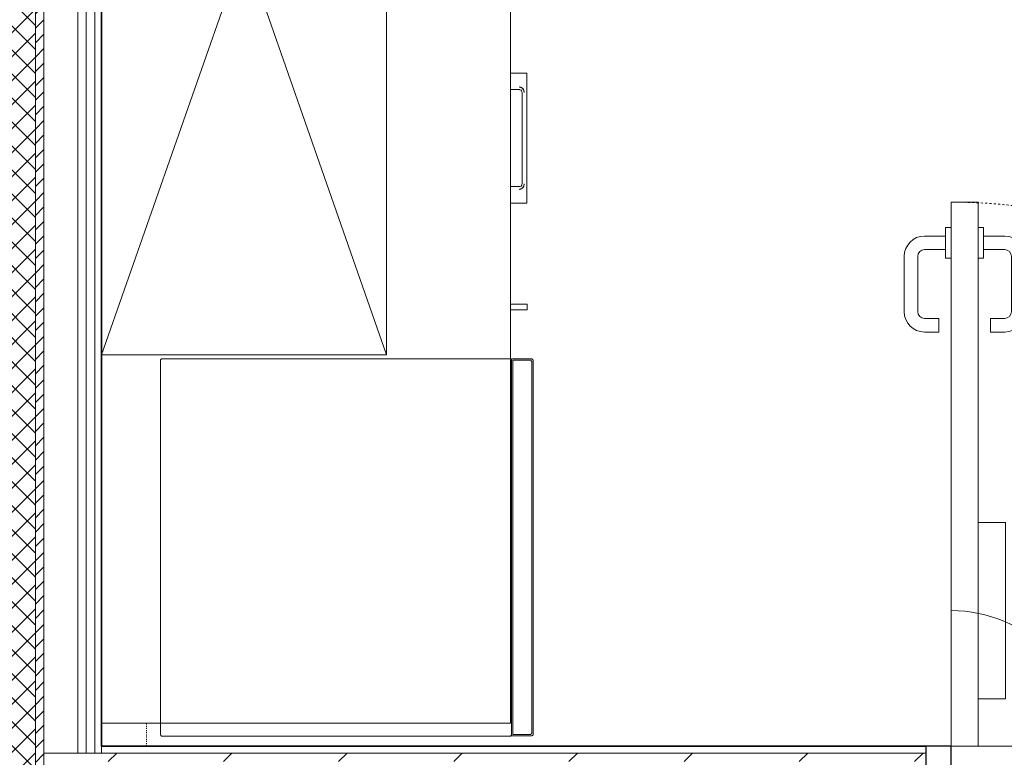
# Model space of a CAD drawing. Header units: millimetres. Extents: x -37728 to 44100, y 631619 to 691915.
# Tile 255 of 256: x 18412 to 19863, y 661151 to 662238. Entities that reach past the tile are written whole.
import ezdxf
from ezdxf import colors
from ezdxf.entities.mleader import LeaderData, LeaderLine
from ezdxf.math import Vec2, Vec3

# ---------------------------------------------------------------- set-up
doc = ezdxf.new("R2010")
doc.units = ezdxf.units.MM
doc.linetypes.add('__FK_przerywana', pattern=[0.32004, 0.16002, -0.16002])
doc.linetypes.add('Kreska', pattern=[0.635, 0.3175, -0.3175])
doc.layers.add('_XREF', color=7, linetype='Continuous')
for name, color, linetype, lineweight in [('A-DETL-GENF', 252, 'Continuous', 5), ('A-DETL-MBND', 252, 'Continuous', 5), ('A-DOOR', 252, 'Continuous', 5), ('A-DOOR-FRAM', 252, 'Continuous', 25), ('A-DOOR-HDLN', 252, 'Kreska', 5), ('A-GENM', 252, 'Continuous', 5), ('A-WALL', 252, 'Continuous', 35), ('A-WALL-PATT', 252, 'Continuous', 35), ('G-IMPT', 252, 'Continuous', 5), ('I-FURN', 252, 'Continuous', 5), ('ins-opisy', 7, 'Continuous', 25), ('Q-SPCQ', 252, 'Continuous', 5)]:
    doc.layers.add(name, color=color, linetype=linetype, lineweight=lineweight)
doc.styles.get("Standard").update_dxf_attribs({"font": 'arial.ttf'})

# ---------------------------------------------------------------- blocks, each defined once
blk = doc.blocks.new('MEBLE szafa ubraniowa gorna czesc - MEBLE szafa aktowa-8959063-__-00_00 Przyziemie PB')
at = {"layer": 'I-FURN', "color": 252}
for p, q in [((60, 42), (-60, 0)), ((-60, 42), (60, 0)), ((-60, 42), (-60, 0)), ((60, 42), (-60, 42)), ((60, 0), (60, 42)), ((-60, 0), (60, 0)), ((-5.61, 0), (-5.61, -1.74)), ((-2.61, -1.74), (-2.61, 0)), ((2.61, -1.74), (2.61, 0)), ((5.61, 0), (5.61, -1.74)), ((-2.61, -1.74), (-5.61, -1.74)), ((5.61, -1.74), (2.61, -1.74))]:
    blk.add_line(p, q, dxfattribs=at)
blk = doc.blocks.new('Kitchen_Appliances_AEG_AEG-BI-DoD-Refrigerator-Freezer-Compartm - Name - _SFB688F1AF 933020066 Germany_-8843949-__-00_00 Przyziemie PB')
at = {"layer": 'A-DETL-GENF', "color": 252}
for p, q in [((27.8, -24.24), (-27.8, -24.24)), ((-27.8, -24.24), (-27.8, -27.15)), ((27.59, -24.45), (-27.59, -24.45)), ((-27.59, -24.45), (-27.59, -26.98)), ((27.59, -26.98), (27.59, -24.45)), ((27.8, -27.15), (27.8, -24.24)), ((-27.8, -27.15), (-27.78, -27.26)), ((-27.78, -27.26), (-27.71, -27.36)), ((-27.71, -27.36), (-27.61, -27.43)), ((-27.61, -27.43), (-27.5, -27.45)), ((-27.59, -26.98), (-27.57, -27.08)), ((-27.57, -27.08), (-27.5, -27.17)), ((-27.5, -27.17), (-27.4, -27.23)), ((-27.5, -27.45), (27.5, -27.45)), ((-27.4, -27.23), (-27.29, -27.25)), ((-27.29, -27.25), (27.29, -27.25)), ((27.29, -27.25), (27.4, -27.23)), ((27.4, -27.23), (27.5, -27.17)), ((27.5, -27.17), (27.57, -27.08)), ((27.5, -27.45), (27.61, -27.43)), ((27.57, -27.08), (27.59, -26.98)), ((27.61, -27.43), (27.71, -27.36)), ((27.71, -27.36), (27.78, -27.26)), ((27.78, -27.26), (27.8, -27.15))]:
    blk.add_line(p, q, dxfattribs=at)
at = {"layer": 'G-IMPT', "color": 252, "flags": 128}
blk.add_lwpolyline([(-27.81, -24.1), (-27.65, -24.25), (-24.92, -24.25), (24.68, -24.25), (27.65, -24.25), (27.69, -24.22), (27.7, -24.21), (27.74, -24.17), (27.78, -24.13), (27.79, -24.12), (27.81, -24.1), (27.81, 27.3), (27.65, 27.45), (-27.65, 27.45), (-27.81, 27.3)], close=True, dxfattribs=at)
blk = doc.blocks.new('Modele ogólne 2 - Modele ogólne 1-9019300-__-00_00 Przyziemie PB')
at = {"layer": 'A-GENM', "color": 252}
for p, q in [((63628.87, 66079.72), (63628.87, 66141.59)), ((63628.87, 66025.98), (63628.87, 66079.57)), ((63568.64, 66025.98), (63577.32, 66025.98)), ((63577.32, 66025.98), (63628.87, 66025.98))]:
    blk.add_line(p, q, dxfattribs=at)
blk = doc.blocks.new('MEBLE szafka kuchenna doł - dzwiczki L-9019312-__-00_00 Przyziemie PB')
at = {"layer": 'G-IMPT', "color": 252}
for p, q in [((-7.14, 60.25), (-7.14, 61.56)), ((-6.74, 61.96), (6.76, 61.96)), ((7.16, 61.56), (7.16, 60.25))]:
    blk.add_line(p, q, dxfattribs=at)
at = {"layer": 'G-IMPT', "color": 252, "flags": 128}
for points in [[(-6.74, 61.96), (-6.81, 61.95), (-6.87, 61.93), (-6.94, 61.9), (-6.99, 61.86), (-7.04, 61.82), (-7.08, 61.76), (-7.11, 61.7), (-7.13, 61.63), (-7.14, 61.56)], [(-7.14, 61.56), (-7.13, 61.63), (-7.11, 61.7), (-7.08, 61.76), (-7.04, 61.82), (-6.99, 61.86), (-6.94, 61.9), (-6.87, 61.93), (-6.81, 61.95), (-6.74, 61.96)], [(7.16, 61.56), (7.16, 61.63), (7.14, 61.7), (7.11, 61.76), (7.07, 61.82), (7.02, 61.86), (6.96, 61.9), (6.9, 61.93), (6.83, 61.95), (6.76, 61.96)], [(6.76, 61.96), (6.83, 61.95), (6.9, 61.93), (6.96, 61.9), (7.02, 61.86), (7.07, 61.82), (7.11, 61.76), (7.14, 61.7), (7.16, 61.63), (7.16, 61.56)]]:
    blk.add_lwpolyline(points, dxfattribs=at)
at = {"layer": 'I-FURN', "color": 252}
for p, q in [((-9.59, 62.66), (9.61, 62.66)), ((-9.59, 62.66), (-9.59, 60.25)), ((9.61, 60.25), (9.61, 62.66)), ((24.5, 62.69), (25.3, 62.69)), ((24.5, 60.25), (24.5, 62.69)), ((25.3, 60.25), (25.3, 62.69))]:
    blk.add_line(p, q, dxfattribs=at)
for points, knots in [([(-6.74, 62.26), (-6.78, 62.26), (-6.87, 62.25), (-7.07, 62.21), (-7.24, 62.12), (-7.34, 62.01), (-7.39, 61.95), (-7.42, 61.89), (-7.45, 61.85), (-7.47, 61.81), (-7.49, 61.75), (-7.52, 61.67), (-7.53, 61.6), (-7.54, 61.56)], [0, 0, 0, 0, 0.125, 0.25, 0.5, 0.5625, 0.625, 0.6875, 0.71875, 0.75, 0.8125, 0.875, 1, 1, 1, 1]), ([(7.56, 61.56), (7.56, 61.6), (7.54, 61.67), (7.52, 61.75), (7.49, 61.81), (7.47, 61.85), (7.45, 61.89), (7.42, 61.95), (7.37, 62.01), (7.26, 62.12), (7.09, 62.21), (6.9, 62.25), (6.81, 62.26), (6.76, 62.26)], [0, 0, 0, 0, 0.125, 0.1875, 0.25, 0.28125, 0.3125, 0.375, 0.4375, 0.5, 0.75, 0.875, 1, 1, 1, 1])]:
    blk.add_open_spline(points, degree=3, knots=knots, dxfattribs=at)
for points in [[(-7.54, 61.56), (-7.52, 61.67), (-7.46, 61.87), (-7.29, 62.08), (-7.06, 62.22), (-6.85, 62.25), (-6.74, 62.26)], [(6.76, 62.26), (6.88, 62.25), (7.08, 62.22), (7.32, 62.08), (7.48, 61.87), (7.54, 61.67), (7.56, 61.56)]]:
    blk.add_open_spline(points, degree=3, dxfattribs=at)
blk = doc.blocks.new('Drz Drzwi pełne x1 ___FK_04_1 - Dd - W - DRE zwykłe - 88 x 207_3 _80 x 200_-9031214-__-00_00 Przyziemie PB')
at = {"layer": 'A-DETL-GENF', "color": 252}
for p, q in [((-36.1, 40.25), (-32.1, 40.25)), ((-32.1, 40.25), (-32.1, 14.25)), ((-36.1, 14.25), (-32.1, 14.25)), ((-20.1, 7.25), (-25.05, 12.2))]:
    blk.add_line(p, q, dxfattribs=at)
blk.add_arc((-40.1, 7.25), 20, 360, 90, dxfattribs=at)
at = {"layer": 'A-DOOR', "color": 252}
for p, q in [((-40.1, 87.45), (-36.1, 87.45)), ((-40.1, 87.45), (-40.1, 7.25)), ((-36.1, 87.45), (-36.1, 7.25)), ((-40.9, 83.7), (-40.1, 83.7)), ((-40.9, 79.2), (-40.9, 83.7)), ((-35.3, 83.7), (-36.1, 83.7)), ((-35.3, 79.2), (-35.3, 83.7)), ((-40.9, 82.45), (-44, 82.45)), ((-35.3, 82.45), (-32.2, 82.45)), ((-40.9, 80.45), (-44, 80.45)), ((-35.3, 80.45), (-32.2, 80.45)), ((-47, 71.31), (-47, 79.45)), ((-45, 71.31), (-45, 79.45)), ((-40.1, 79.2), (-40.9, 79.2)), ((-36.1, 79.2), (-35.3, 79.2)), ((-31.2, 71.31), (-31.2, 79.45)), ((-29.2, 71.31), (-29.2, 79.45)), ((-41.9, 70.31), (-44, 70.31)), ((-41.9, 68.31), (-41.9, 70.31)), ((-34.3, 68.31), (-34.3, 70.31)), ((-34.3, 70.31), (-32.2, 70.31)), ((-41.9, 68.31), (-44, 68.31)), ((-34.3, 68.31), (-32.2, 68.31)), ((-36.1, 7.25), (-40.1, 7.25))]:
    blk.add_line(p, q, dxfattribs=at)
for centre, radius, start, end in [((-44, 79.45), 3, 90, 180), ((-32.2, 79.45), 3, 0, 90), ((-44, 79.45), 1, 90, 180), ((-32.2, 79.45), 1, 0, 90), ((-44, 71.31), 3, 180, 270), ((-44, 71.31), 1, 180, 270), ((-32.2, 71.31), 3, 270, 0), ((-32.2, 71.31), 1, 270, 0)]:
    blk.add_arc(centre, radius, start, end, dxfattribs=at)
at = {"layer": 'A-DOOR-FRAM', "color": 252}
for p, q in [((-40.1, 7.25), (-43.8, 7.25)), ((-43.8, 7.25), (-43.8, -7.25)), ((-40.1, -7.25), (-40.1, 7.25)), ((43.8, 7.25), (40.1, 7.25)), ((40.1, 7.25), (40.1, -7.25)), ((43.8, -7.25), (43.8, 7.25)), ((-43.8, -7.25), (-40.1, -7.25)), ((40.1, -7.25), (43.8, -7.25))]:
    blk.add_line(p, q, dxfattribs=at)
at = {"layer": 'A-DOOR-HDLN', "color": 252}
blk.add_arc((-40.1, 7.25), 80.2, 360, 90, dxfattribs=at)
blk = doc.blocks.new('A$C4e31ac75')
at = {"layer": 'A-WALL-PATT', "lineweight": 5}
h = blk.add_hatch(dxfattribs=at)
h.set_pattern_fill('FP_9', color=256, style=0, pattern_type=2)
h.set_pattern_definition([(45, (-64249.1606, -65444.3874), (-1.76776695, 1.76776695), []), (135, (-64249.1606, -65444.3874), (-1.76776695, -1.76776695), [])])
h.paths.add_polyline_path([(-1080.6, 7.5), (-1077.4, 7.5), (-1077.4, 792.4), (-1092.4, 792.4), (-1092.4, 7.5)])
h = blk.add_hatch(dxfattribs=at)
h.set_pattern_fill('FP_8', color=256, style=0, pattern_type=2)
h.set_pattern_definition([(45, (-64249.1606, -65444.3874), (-1.060660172, 1.060660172), [])])
h.paths.add_polyline_path([(-1076.62, 8.75), (-1076.15, 8.75), (-1076.15, 777.4), (-1077.4, 777.4), (-1077.4, 8.75)])
h = blk.add_hatch(dxfattribs=at)
h.set_pattern_fill('FP_10', color=256, style=0, pattern_type=2)
h.set_pattern_definition([(45, (-64249.161, -65444.387), (-8.4852814, 8.4852814), [])])
h.paths.add_polyline_path([(-1076.15, 586.4), (-946.2, 586.4), (-946.2, 587.65), (-1076.15, 587.65)])
h.paths.add_polyline_path([(-746.35, 586.4), (-745.1, 586.4), (-745.1, 587.65), (-858.6, 587.65), (-858.6, 586.4), (-748.14, 586.4)])
at = {"layer": 'A-DETL-MBND', "linetype": '__FK_przerywana'}
blk.add_line((-1061.05, 588.65), (-1061.05, 592.04), dxfattribs=at)
at = {"layer": 'A-WALL', "lineweight": 5}
for p, q in [((-1077.4, 777.4), (-1077.4, 7.5)), ((-1076.15, 776.15), (-1076.15, 8.75)), ((-1071.15, 771.15), (-1071.15, 587.65)), ((-1069.9, 769.9), (-1069.9, 587.65)), ((-1068.65, 768.65), (-1068.65, 587.65)), ((-946.2, 587.65), (-1076.15, 587.65)), ((-1067.65, 588.65), (-1067.65, 587.65)), ((-942.5, 588.65), (-862.3, 588.65))]:
    blk.add_line(p, q, dxfattribs=at)
at = {"layer": 'A-WALL'}
for p, q in [((-1067.65, 588.65), (-1067.65, 767.65)), ((-946.2, 588.65), (-1067.65, 588.65))]:
    blk.add_line(p, q, dxfattribs=at)
at = {"layer": 'A-DOOR'}
blk.add_blockref('Drz Drzwi pełne x1 ___FK_04_1 - Dd - W - DRE zwykłe - 88 x 207_3 _80 x 200_-9031214-__-00_00 Przyziemie PB', (-902.4, 581.4), dxfattribs=at)
at = {"layer": 'A-GENM'}
blk.add_blockref('Modele ogólne 2 - Modele ogólne 1-9019300-__-00_00 Przyziemie PB', (-64636.29, -65433.94), dxfattribs=at)
at = {"layer": 'I-FURN'}
for name, p, rotation in [('MEBLE szafa ubraniowa gorna czesc - MEBLE szafa aktowa-8959063-__-00_00 Przyziemie PB', (-1025.65, 706.37), 89.9999999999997), ('MEBLE szafka kuchenna doł - dzwiczki L-9019312-__-00_00 Przyziemie PB', (-1067.66, 678.29), 270.0000000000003)]:
    blk.add_blockref(name, p, dxfattribs=dict(at, rotation=rotation))
at = {"layer": 'Q-SPCQ', "rotation": 89.99999999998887}
blk.add_blockref('Kitchen_Appliances_AEG_AEG-BI-DoD-Refrigerator-Freezer-Compartm - Name - _SFB688F1AF 933020066 Germany_-8843949-__-00_00 Przyziemie PB', (-1031.51, 617.97), dxfattribs=at)

msp = doc.modelspace()

# ---------------------------------------------------------------- block references
at = {"layer": '_XREF', "xscale": 10, "yscale": 10, "zscale": 10}
msp.add_blockref('A$C4e31ac75', (29209.5, 655281.1), dxfattribs=at)

# ---------------------------------------------------------------- next in the draw order: leaders
at = {"layer": 'ins-opisy'}
ml = msp.add_multileader_mtext('Standard', dxfattribs=at)
ml.set_content('\\A1;\\pxi0.0017;{\\fArial|b0|i1|c238|p34;\\W0.8;Zestaw przyłączeniowy \\P\\pi0;z filtrem siatkowym\\Pzaworami odcinającymi\\Pwodomierzem (w przypadku braku \\Pstudni wodomierzowej na przyłączu)\\Pzaworem antyskażeniowym EA}', color=256)
ml.set_leader_properties()
ml.build(insert=Vec2(0, 0))
ml.multileader.update_dxf_attribs({"text_left_attachment_type": 6, "text_right_attachment_type": 6, "dogleg_length": 0, "arrow_head_size": 100})
ctx = ml.context
ctx.base_point, ctx.char_height, ctx.arrow_head_size, ctx.landing_gap_size, ctx.plane_origin = Vec3(-10300.1, 662380), 120, 100, 50, Vec3(-11157, 664262.2)
ctx.left_attachment, ctx.right_attachment = 6, 6
notes = []
notes.append((ctx, [(1, (1, 1, 0), (-8058.8, 662380), (-1, 0), 0, [(0, [(-6717.2, 660997)], 0, [])])]))
ctx.mtext.insert, ctx.mtext.rotation, ctx.mtext.width, ctx.mtext.line_spacing_factor = Vec3(-10250.1, 662535.3), 6.283185, 51080.157, 0.85
for ctx, leaders in notes:
    for number, flags, end, landing, length, lines in leaders:
        leader = LeaderData()
        leader.index, (leader.has_last_leader_line, leader.has_dogleg_vector, leader.attachment_direction) = number, flags
        leader.last_leader_point, leader.dogleg_vector, leader.dogleg_length = Vec3(end), Vec3(landing), length
        for number, points, colour, breaks in lines:
            line = LeaderLine()
            line.index, line.vertices, line.color, line.breaks = number, Vec3.list(points), colors.encode_raw_color(colour), breaks
            leader.lines.append(line)
        ctx.leaders.append(leader)

doc.saveas('drawing.dxf')
